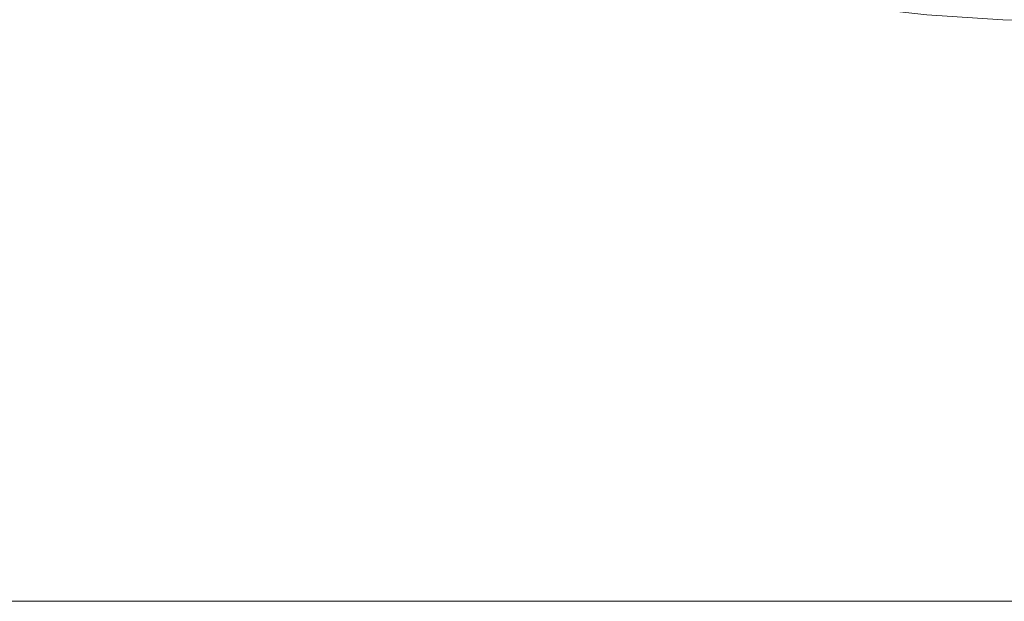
# Model space of a CAD drawing. Header units: centimetres. Extents: x -26 to 27.3, y -25.3 to -23.5.
# Tile 60 of 221: x -8.1 to -7.93, y -25.16 to -25.06. Entities that reach past the tile are written whole.
import ezdxf

# ---------------------------------------------------------------- set-up
doc = ezdxf.new("R2010")
doc.units = ezdxf.units.CM
doc.header["$LTSCALE"] = 2.54
doc.layers.add('Lucido design-1', color=7, linetype='Continuous')

# ---------------------------------------------------------------- blocks, each defined once
blk = doc.blocks.new('Gruppo-4-1')
at = {"color": 7, "linetype": 'Continuous', "lineweight": 9}
blk.add_3dface([(-25.91748, -23.55989, 1050.42206), (-25.91748, -25.15989, 1050.42206), (27.18252, -25.15989, 1050.42206), (27.18252, -23.55989, 1050.42206)], dxfattribs=at)
for points, invisible_edges in [([(-25.91748, -25.15989, 1049.62206), (-8.10011, -24.99789, 1049.62206), (-8.08955, -25.00563, 1049.62206)], 9), ([(-8.08955, -25.00563, 1049.62206), (-8.07867, -25.01291, 1049.62206), (-25.91748, -25.15989, 1049.62206)], 10), ([(-8.07867, -25.01291, 1049.62206), (-8.06748, -25.0197, 1049.62206), (-25.91748, -25.15989, 1049.62206)], 10), ([(-25.91748, -25.15989, 1049.62206), (-8.06748, -25.0197, 1049.62206), (-8.05601, -25.02599, 1049.62206)], 9), ([(-8.05601, -25.02599, 1049.62206), (-8.04427, -25.03178, 1049.62206), (-25.91748, -25.15989, 1049.62206)], 10), ([(-25.91748, -25.15989, 1049.62206), (-8.04427, -25.03178, 1049.62206), (-8.03229, -25.03705, 1049.62206)], 9), ([(-8.03229, -25.03705, 1049.62206), (-8.02009, -25.0418, 1049.62206), (-25.91748, -25.15989, 1049.62206)], 10), ([(-25.91748, -25.15989, 1049.62206), (-8.02009, -25.0418, 1049.62206), (-8.00769, -25.046, 1049.62206)], 9), ([(-8.00769, -25.046, 1049.62206), (-7.99513, -25.04967, 1049.62206), (-25.91748, -25.15989, 1049.62206)], 10), ([(-25.91748, -25.15989, 1049.62206), (-7.99513, -25.04967, 1049.62206), (-7.98241, -25.05278, 1049.62206)], 9), ([(-25.91748, -25.15989, 1049.62206), (-7.98241, -25.05278, 1049.62206), (-7.96958, -25.05533, 1049.62206)], 9), ([(-25.91748, -25.15989, 1049.62206), (-7.96958, -25.05533, 1049.62206), (-7.95664, -25.05732, 1049.62206)], 9), ([(-7.91748, -25.05989, 1049.62206), (-7.93057, -25.0596, 1049.62206), (-7.93038, -25.05525, 1049.62215), (-7.91748, -25.05553, 1049.62215)], 6), ([(-7.95664, -25.05732, 1049.62206), (-7.94363, -25.05875, 1049.62206), (-25.91748, -25.15989, 1049.62206)], 10), ([(-7.94363, -25.05875, 1049.62206), (-7.93057, -25.0596, 1049.62206), (-25.91748, -25.15989, 1049.62206)], 10), ([(-25.91748, -25.15989, 1049.62206), (-7.93057, -25.0596, 1049.62206), (-7.91748, -25.05989, 1049.62206)], 9), ([(-7.91748, -25.05989, 1049.62206), (9.18252, -25.05989, 1049.62206), (27.18252, -25.15989, 1049.62206), (-25.91748, -25.15989, 1049.62206)], 10), ([(27.18252, -25.1638, 1050.42198), (27.18252, -25.15989, 1050.42206), (-25.91748, -25.15989, 1050.42206), (-25.91748, -25.1638, 1050.42198)], 8), ([(-25.91748, -25.16186, 1049.62207), (-25.91748, -25.15989, 1049.62206), (27.18252, -25.15989, 1049.62206), (27.18252, -25.16186, 1049.62207)], 8)]:
    blk.add_3dface(points, dxfattribs=dict(at, invisible_edges=invisible_edges))

msp = doc.modelspace()

# ---------------------------------------------------------------- block references
at = {"layer": 'Lucido design-1', "color": 7}
msp.add_blockref('Gruppo-4-1', (0, 0), dxfattribs=at)

doc.saveas('drawing.dxf')
